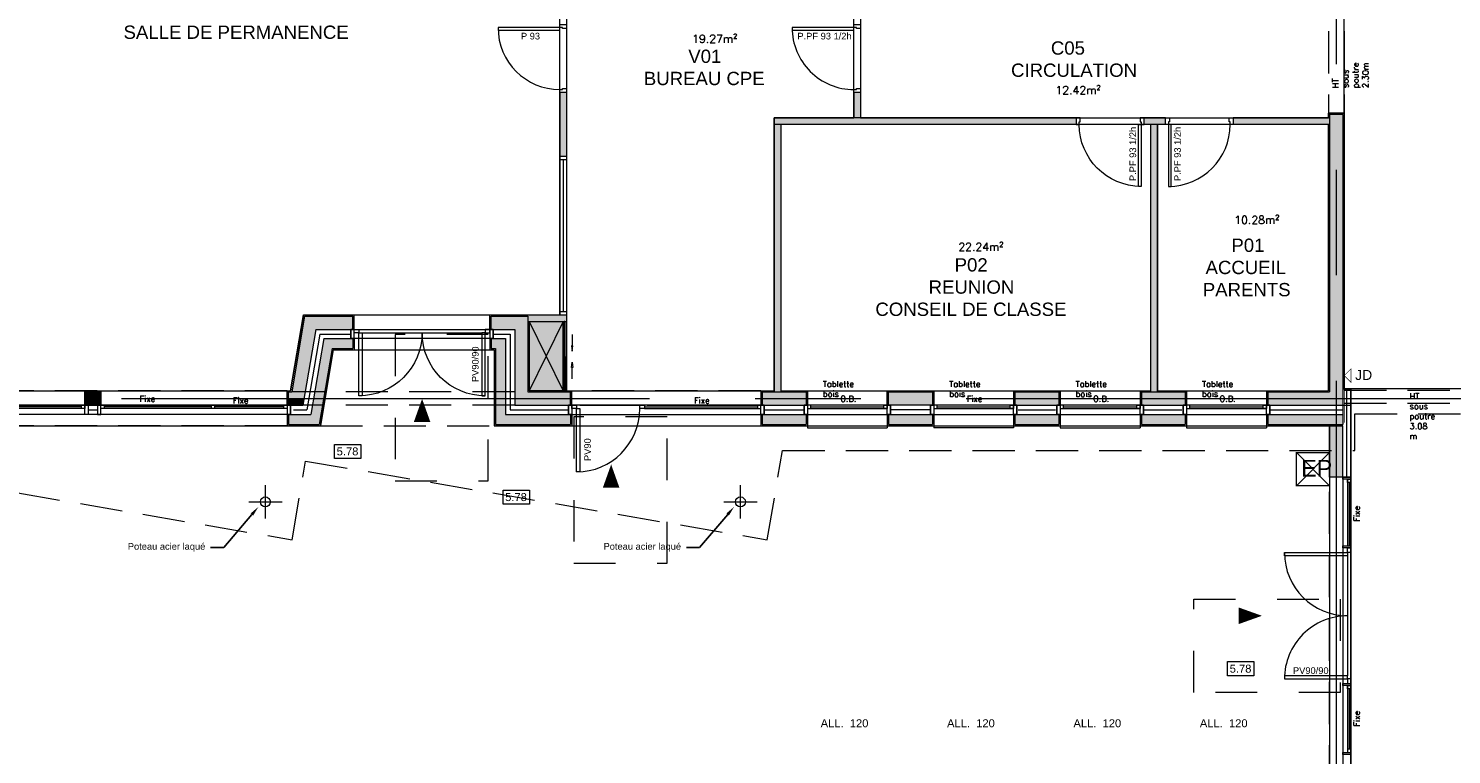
# Model space of a CAD drawing. Header units: metres. Extents: x 7788 to 81588, y -12566 to 39820.
# Tile 6 of 16: x 31059 to 52451, y 13279 to 24190. Entities that reach past the tile are written whole.
import ezdxf
from ezdxf import colors
from ezdxf.entities.mleader import LeaderData, LeaderLine
from ezdxf.math import Vec2, Vec3

# ---------------------------------------------------------------- set-up
doc = ezdxf.new("R2010")
doc.units = ezdxf.units.M
doc.header["$LTSCALE"] = 50
for name, pattern in [('AXES', [50.8, 31.75, -6.35, 6.35, -6.35]), ('CONTINU', [0]), ('DIVISE', [31.75, 12.7, -6.35, 0, -6.35, 0, -6.35]), ('INTERROMPU', [19.05, 12.7, -6.35]), ('PLURIELLE', [0.5, 0.25, -0.25])]:
    doc.linetypes.add(name, pattern=pattern)
doc.layers.get('0').update_dxf_attribs({"lineweight": 0})
doc.layers.get('DefPoints').update_dxf_attribs({"lineweight": 0})
for name, color, linetype, lineweight in [('D-CLDIST', 3, 'Continuous', 0), ('D-CLDOUB', 2, 'Continuous', 0), ('D-ISOLAT', 104, 'Continuous', 0), ('H-CLOISON', 20, 'Continuous', 0), ('H-PAROIS', 9, 'Continuous', 0), ('O-MENUISEXT', 1, 'Continuous', 0), ('O-MENUISINT', 6, 'Continuous', 0), ('P-PLAF. PLACO', 60, 'Continuous', 0), ('R-ACCESSIBILITE PMR', 202, 'Continuous', 0), ('R-COT50', 7, 'Continuous', 0), ('R-RESEAU E.P', 152, 'AXES', 0), ('R-TEXTE1', 7, 'Continuous', 0), ('R-TEXTE2', 1, 'Continuous', 0), ('S-AXESTR', 1, 'AXES', 0), ('S-CHARPENTE', 8, 'Continuous', 0), ('S-ELTVUS', 195, 'Continuous', 0), ('S-MACON', 4, 'Continuous', 0), ('S-POUTRE', 8, 'INTERROMPU', 0), ('T-TEXTE SURFACE', 31, 'Continuous', 0), ('V-ENDUIT', 3, 'Continuous', 0)]:
    doc.layers.add(name, color=color, linetype=linetype, lineweight=lineweight)
doc.layers.add('SU-SURHAB', color=21, linetype='Continuous', lineweight=0, plot=False)
doc.layers.add('SU-SURHOB', color=225, linetype='Continuous', lineweight=0, plot=False)
doc.styles.add('AAP Fort', font='swiss.ttf')
doc.styles.add('Cotation', font='Romans.shx')
doc.linetypes.add('ISOLATION', pattern='A,0.00254,-2.54,[134,ltypeshp.shx,S=2.54,R=0,X=-2.54,Y=0],-5.08,[134,ltypeshp.shx,S=2.54,R=180,X=2.54,Y=0],-2.54', length=10.16254)

# ---------------------------------------------------------------- blocks, each defined once
blk = doc.blocks.new('Pext_90')
for points in [[(-7, 0), (-12, 0), (-12, 95), (-7, 95)], [(-102, -5), (-109, -5), (-109, 0), (-102, 0)], [(0, -5), (-7, -5), (-7, 0), (0, 0)]]:
    blk.add_lwpolyline(points, close=True)
blk.add_arc((-7, 0), 95, 90, 180)
blk = doc.blocks.new('Pext_140')
for points in [[(-197, 0), (-192, 0), (-192, 95), (-197, 95)], [(-7, 0), (-12, 0), (-12, 95), (-7, 95)], [(-204, -5), (-197, -5), (-197, 0), (-204, 0)], [(0, -5), (-7, -5), (-7, 0), (0, 0)]]:
    blk.add_lwpolyline(points, close=True)
for centre, start, end in [((-197, 0), 0, 90), ((-7, 0), 90, 180)]:
    blk.add_arc(centre, 95, start, end)
blk = doc.blocks.new('Pint_Cloison10_93')
for points in [[(-8.5, 0), (-4.5, 0), (-4.5, 93), (-8.5, 93)], [(-96, -10), (-102, -10), (-102, 0), (-97.5, 0), (-97.5, -4), (-96, -4)]]:
    blk.add_lwpolyline(points, close=True)
blk.add_lwpolyline([(0, -10), (-6, -10), (-6, -4), (-4.5, -4), (-4.5, 0), (0, 0), (0, -10)])
at = {"ltscale": 25}
blk.add_arc((-4.5, 0), 93, 90, 180, dxfattribs=at)
blk = doc.blocks.new('REGARD EP')
at = {"linetype": 'CONTINU', "const_width": 2}
blk.add_lwpolyline([(0, 50), (50, 50), (50, 0), (0, 0), (0, 50)], dxfattribs=at)
at = {"layer": 'DefPoints'}
for p, q in [((0, 50), (50, 0)), ((0, 0), (50, 50))]:
    blk.add_line(p, q, dxfattribs=at)
at = {"insert": (-1.4, 26.5), "char_height": 25, "width": 57.03, "attachment_point": 4, "style": 'AAP Fort'}
blk.add_mtext('{\\W0.890534; }EP', dxfattribs=at)
blk = doc.blocks.new('D-FLECH3')
for p, q in [((-50.1, 0), (-33.6, 2.1)), ((-33.6, -2.1), (-50.1, 0)), ((-33.6, 2.1), (-33.6, -2.1)), ((0, 0), (-33.6, 0))]:
    blk.add_line(p, q)

msp = doc.modelspace()

# ---------------------------------------------------------------- hatches: boundary and pattern name
at = {"layer": 'H-CLOISON'}
for points in [[(39148.21, 23227.1), (39048.21, 23227.1), (39048.21, 22268.57), (39148.21, 22268.57)], [(39148.21, 19788.57), (39148.21, 19888.57), (38568.21, 19888.57), (38568.21, 19788.57)]]:
    msp.add_hatch(color=256, dxfattribs=at).paths.add_polyline_path(points)
h = msp.add_hatch(color=256, dxfattribs=at)
h.paths.add_polyline_path([(46809.13, 22747.1), (46809.13, 22847.1), (42268.21, 22847.1), (42268.21, 22747.1)])
h.paths.add_polyline_path([(42268.21, 18727.1), (42368.21, 18727.1), (42368.21, 22747.1), (42268.21, 22747.1)])
h.paths.add_polyline_path([(43468.21, 22847.1), (43568.21, 22847.1), (43568.21, 23227.1), (43468.21, 23227.1)])
h = msp.add_hatch(color=256, dxfattribs=at)
h.paths.add_polyline_path([(50619.13, 22747.1), (50619.13, 22847.1), (49169.13, 22847.1), (49169.13, 22747.1)])
h.paths.add_polyline_path([(48149.13, 22847.1), (47829.13, 22847.1), (47829.13, 22747.1), (48149.13, 22747.1)])
h.paths.add_polyline_path([(48029.13, 22747.1), (47929.13, 22747.1), (47929.13, 18727.1), (48029.13, 18727.1)])
at = {"layer": 'H-PAROIS'}
h = msp.add_hatch(color=158, dxfattribs=at)
h.dxf.hatch_style = 1
h.paths.add_polyline_path([(50819.13, 18527.1), (50819.13, 22897.1), (50619.13, 22897.1), (50619.13, 18727.1), (49688.21, 18727.1), (49688.21, 18527.1)])
h = msp.add_hatch(color=158, dxfattribs=at)
h.dxf.hatch_style = 1
h.paths.add_polyline_path([(35936.29, 19868.57), (35210.89, 19868.57), (35016.32, 18727.1), (34968.21, 18727.1), (34968.21, 18627.1), (35202.16, 18627.1), (35379.68, 19668.57), (35936.29, 19668.57)])
h.paths.add_polyline_path([(35936.29, 19528.57), (35906.29, 19528.57), (35497.83, 19528.57), (35344.18, 18627.1), (35496.34, 18627.1), (35624.43, 19378.57), (35936.29, 19378.57)])
h.paths.add_polyline_path([(35496.34, 18627.1), (35344.18, 18627.1), (35303.27, 18387.1), (34968.21, 18387.1), (34968.21, 18237.1), (35429.86, 18237.1)])
h = msp.add_hatch(color=158, dxfattribs=at)
h.dxf.hatch_style = 1
h.paths.add_polyline_path([(38568.21, 19868.57), (38016.29, 19868.57), (38016.29, 19668.57), (38368.21, 19668.57), (38368.21, 18527.1), (39208.21, 18527.1), (39208.21, 18727.1), (38568.21, 18727.1)])
h = msp.add_hatch(color=158, dxfattribs=at)
h.dxf.hatch_style = 1
h.paths.add_polyline_path([(39208.21, 18387.1), (38228.21, 18387.1), (38228.21, 19528.57), (38016.29, 19528.57), (38016.29, 19378.57), (38078.21, 19378.57), (38078.21, 18237.1), (39208.21, 18237.1)])
h = msp.add_hatch(color=158, dxfattribs=at)
h.dxf.hatch_style = 1
h.paths.add_polyline_path([(32128.21, 18727.1), (31928.21, 18727.1), (31928.21, 18527.1), (32128.21, 18527.1)])
h = msp.add_hatch(color=158, dxfattribs=at)
h.dxf.hatch_style = 1
h.paths.add_polyline_path([(35202.16, 18627.1), (34968.21, 18627.1), (34968.21, 18527.1), (34998.21, 18527.1), (35185.11, 18527.1)])
h = msp.add_hatch(color=158, dxfattribs=at)
h.dxf.hatch_style = 1
h.paths.add_polyline_path([(42748.21, 18527.1), (42748.21, 18727.1), (42088.21, 18727.1), (42088.21, 18527.1)])
h = msp.add_hatch(color=158, dxfattribs=at)
h.dxf.hatch_style = 1
h.paths.add_polyline_path([(44648.21, 18727.1), (43988.21, 18727.1), (43988.21, 18527.1), (44648.21, 18527.1)])
h = msp.add_hatch(color=158, dxfattribs=at)
h.dxf.hatch_style = 1
h.paths.add_polyline_path([(45888.21, 18727.1), (45888.21, 18527.1), (46548.21, 18527.1), (46548.21, 18727.1)])
h = msp.add_hatch(color=158, dxfattribs=at)
h.dxf.hatch_style = 1
h.paths.add_polyline_path([(47788.21, 18727.1), (47788.21, 18527.1), (48448.21, 18527.1), (48448.21, 18727.1)])
h = msp.add_hatch(color=158, dxfattribs=at)
h.dxf.hatch_style = 1
h.paths.add_polyline_path([(42748.21, 18387.1), (42088.21, 18387.1), (42088.21, 18237.1), (42748.21, 18237.1)])
h = msp.add_hatch(color=158, dxfattribs=at)
h.dxf.hatch_style = 1
h.paths.add_polyline_path([(44648.21, 18387.1), (43988.21, 18387.1), (43988.21, 18237.1), (44648.21, 18237.1)])
h = msp.add_hatch(color=158, dxfattribs=at)
h.dxf.hatch_style = 1
h.paths.add_polyline_path([(46548.21, 18237.1), (46548.21, 18387.1), (45888.21, 18387.1), (45888.21, 18237.1)])
h = msp.add_hatch(color=158, dxfattribs=at)
h.dxf.hatch_style = 1
h.paths.add_polyline_path([(47788.21, 18387.1), (47788.21, 18237.1), (48448.21, 18237.1), (48448.21, 18387.1)])
h = msp.add_hatch(color=158, dxfattribs=at)
h.dxf.hatch_style = 1
h.paths.add_polyline_path([(50819.13, 18237.1), (50819.13, 18387.1), (49688.21, 18387.1), (49688.21, 18237.1)])
h = msp.add_hatch(color=158, dxfattribs=at)
h.dxf.hatch_style = 1
h.paths.add_polyline_path([(50819.13, 18217.1), (50619.13, 18217.1), (50619.13, 17449.27), (50819.13, 17449.27)])
at = {"layer": 'P-PLAF. PLACO'}
h = msp.add_hatch(color=253, dxfattribs=at)
h.dxf.hatch_style = 1
h.paths.add_polyline_path([(39098.21, 19788.57), (38588.21, 19788.57), (38588.21, 18747.1), (39098.21, 18747.1)])

# ---------------------------------------------------------------- linework, layer by layer
at = {"layer": 'D-CLDIST'}
for p, q in [((39048.21, 23227.1), (39048.21, 22268.57)), ((39148.21, 23227.1), (39148.21, 22268.57)), ((43468.21, 23227.1), (43468.21, 22847.1)), ((43568.21, 23227.1), (43568.21, 22847.1)), ((46809.13, 22847.1), (42268.21, 22847.1)), ((42268.21, 22847.1), (42268.21, 18727.1)), ((46809.13, 22747.1), (42268.21, 22747.1)), ((42368.21, 22747.1), (42368.21, 18727.1)), ((48149.13, 22847.1), (47829.13, 22847.1)), ((48149.13, 22747.1), (47829.13, 22747.1)), ((47929.13, 18727.1), (47929.13, 22747.1)), ((48029.13, 18727.1), (48029.13, 22747.1)), ((50619.13, 22847.1), (49169.13, 22847.1)), ((50619.13, 22747.1), (49169.13, 22747.1)), ((39048.21, 22268.57), (39148.21, 22268.57)), ((38568.21, 19888.57), (39148.21, 19888.57)), ((38568.21, 19788.57), (39148.21, 19788.57)), ((39148.21, 19888.57), (39148.21, 19788.57))]:
    msp.add_line(p, q, dxfattribs=at)
at = {"layer": 'D-CLDOUB'}
for p, q in [((50599.13, 22917.1), (50599.13, 22847.1)), ((50839.13, 22917.1), (50599.13, 22917.1)), ((50839.13, 22917.1), (50839.13, 18777.1)), ((50599.13, 22747.1), (50599.13, 18747.1)), ((35194.01, 19888.57), (34999.44, 18747.1)), ((35194.01, 19888.57), (35956.29, 19888.57)), ((35956.29, 19668.57), (35956.29, 19888.57)), ((37996.29, 19888.57), (38568.21, 19888.57)), ((37996.29, 19668.57), (37996.29, 19888.57)), ((38588.21, 19788.57), (38588.21, 18747.1)), ((34948.21, 18747.1), (34999.44, 18747.1)), ((34948.21, 18527.1), (34948.21, 18747.1)), ((38588.21, 18747.1), (39228.21, 18747.1)), ((39228.21, 18527.1), (39228.21, 18747.1)), ((42068.21, 18747.1), (42268.21, 18747.1)), ((42068.21, 18747.1), (42068.21, 18527.1)), ((42368.21, 18747.1), (42768.21, 18747.1)), ((42768.21, 18747.1), (42768.21, 18527.1)), ((43968.21, 18747.1), (44668.21, 18747.1)), ((43968.21, 18527.1), (43968.21, 18747.1)), ((44668.21, 18747.1), (44668.21, 18527.1)), ((45868.21, 18747.1), (46568.21, 18747.1)), ((45868.21, 18747.1), (45868.21, 18527.1)), ((46568.21, 18747.1), (46568.21, 18527.1)), ((47768.21, 18747.1), (47929.13, 18747.1)), ((47768.21, 18747.1), (47768.21, 18527.1)), ((48029.13, 18747.1), (48468.21, 18747.1)), ((48468.21, 18747.1), (48468.21, 18527.1)), ((49668.21, 18747.1), (50599.13, 18747.1)), ((49668.21, 18747.1), (49668.21, 18527.1)), ((50819.13, 18777.1), (50939.13, 18777.1)), ((50939.13, 17449.27), (50939.13, 18777.1)), ((50819.13, 18527.1), (50819.13, 18385.98))]:
    msp.add_line(p, q, dxfattribs=at)
msp.add_lwpolyline([(31908.21, 18527.1), (31908.21, 18747.1), (32148.21, 18747.1), (32148.21, 18527.1)], dxfattribs=at)
at = {"layer": 'D-ISOLAT', "color": 32, "linetype": 'ISOLATION'}
for p, q in [((35438.76, 19598.57), (35244.19, 18457.1)), ((35438.76, 19598.57), (35906.29, 19598.57)), ((38046.29, 19598.57), (38298.21, 19598.57)), ((38298.21, 19598.57), (38298.21, 18457.1)), ((50879.13, 17449.27), (50879.13, 18777.1)), ((31958.21, 18457.1), (32089.34, 18457.1)), ((35042.34, 18457.1), (35244.19, 18457.1)), ((38298.21, 18457.1), (39167.8, 18457.1)), ((42133.39, 18457.1), (42709.43, 18457.1)), ((44602.75, 18457.1), (44032.02, 18457.1)), ((45935.49, 18457.1), (46499.4, 18457.1)), ((47832.98, 18457.1), (48396.87, 18457.1)), ((49733.29, 18457.1), (50819.13, 18457.1))]:
    msp.add_line(p, q, dxfattribs=at)
at = {"layer": 'O-MENUISEXT', "ltscale": 250}
for p, q in [((34992.34, 18527.1), (29838.21, 18527.1)), ((50819.13, 18527.1), (50939.13, 18527.1)), ((50889.13, 17419.27), (50889.13, 16414.27)), ((50914.13, 17369.27), (50914.13, 16414.27)), ((50939.13, 14344.27), (50939.13, 7069.27)), ((50889.13, 14314.27), (50889.13, 13309.27)), ((50914.13, 14264.27), (50914.13, 13359.27))]:
    msp.add_line(p, q, dxfattribs=at)
at = {"layer": 'O-MENUISEXT'}
for p, q in [((31908.21, 18477.1), (29838.21, 18477.1)), ((31858.21, 18502.1), (29888.21, 18502.1)), ((34948.21, 18477.1), (32148.21, 18477.1)), ((33808.21, 18502.1), (32198.21, 18502.1)), ((33808.21, 18477.1), (33808.21, 18527.1)), ((33858.21, 18477.1), (33858.21, 18527.1)), ((34898.21, 18502.1), (33858.21, 18502.1)), ((40318.21, 18502.1), (42018.21, 18502.1)), ((40318.21, 18477.1), (42068.21, 18477.1)), ((40358.21, 18527.1), (42068.21, 18527.1)), ((42768.21, 18477.1), (43968.21, 18477.1)), ((42818.21, 18502.1), (43918.21, 18502.1)), ((44668.21, 18477.1), (45868.21, 18477.1)), ((44718.21, 18502.1), (45818.21, 18502.1)), ((46568.21, 18477.1), (47768.21, 18477.1)), ((46618.21, 18502.1), (47718.21, 18502.1)), ((48468.21, 18477.1), (49668.21, 18477.1)), ((48518.21, 18502.1), (49618.21, 18502.1))]:
    msp.add_line(p, q, dxfattribs=at)
for points in [[(35906.29, 19668.57), (35906.29, 19528.57), (35956.29, 19528.57), (35956.29, 19668.57)], [(35906.29, 19668.57), (38046.29, 19668.57), (38046.29, 19528.57), (35906.29, 19528.57)], [(37996.29, 19668.57), (37996.29, 19528.57), (38046.29, 19528.57), (38046.29, 19668.57)], [(31908.21, 18477.1), (31858.21, 18477.1), (31858.21, 18527.1), (31908.21, 18527.1)], [(31958.21, 18387.1), (31908.21, 18387.1), (31908.21, 18527.1), (31958.21, 18527.1)], [(32098.21, 18387.1), (32148.21, 18387.1), (32148.21, 18527.1), (32098.21, 18527.1)], [(32198.21, 18477.1), (32148.21, 18477.1), (32148.21, 18527.1), (32198.21, 18527.1)], [(34948.21, 18477.1), (34898.21, 18477.1), (34898.21, 18527.1), (34948.21, 18527.1)], [(34998.21, 18387.1), (34998.21, 18527.1), (34948.21, 18527.1), (34948.21, 18387.1)], [(39178.21, 18387.1), (39178.21, 18527.1), (39228.21, 18527.1), (39228.21, 18387.1)], [(39178.21, 18387.1), (42118.21, 18387.1), (42118.21, 18527.1), (39178.21, 18527.1)], [(42018.21, 18477.1), (42068.21, 18477.1), (42068.21, 18527.1), (42018.21, 18527.1)], [(42068.21, 18387.1), (42068.21, 18527.1), (42118.21, 18527.1), (42118.21, 18387.1)], [(42718.21, 18387.1), (42718.21, 18527.1), (42768.21, 18527.1), (42768.21, 18387.1)], [(42718.21, 18387.1), (44018.21, 18387.1), (44018.21, 18527.1), (42718.21, 18527.1)], [(42768.21, 18477.1), (42818.21, 18477.1), (42818.21, 18527.1), (42768.21, 18527.1)], [(43968.21, 18477.1), (43918.21, 18477.1), (43918.21, 18527.1), (43968.21, 18527.1)], [(43968.21, 18387.1), (43968.21, 18527.1), (44018.21, 18527.1), (44018.21, 18387.1)], [(44618.21, 18387.1), (44618.21, 18527.1), (44668.21, 18527.1), (44668.21, 18387.1)], [(44618.21, 18387.1), (45918.21, 18387.1), (45918.21, 18527.1), (44618.21, 18527.1)], [(44668.21, 18477.1), (44718.21, 18477.1), (44718.21, 18527.1), (44668.21, 18527.1)], [(45868.21, 18477.1), (45818.21, 18477.1), (45818.21, 18527.1), (45868.21, 18527.1)], [(45868.21, 18387.1), (45868.21, 18527.1), (45918.21, 18527.1), (45918.21, 18387.1)], [(46518.21, 18387.1), (46518.21, 18527.1), (46568.21, 18527.1), (46568.21, 18387.1)], [(46518.21, 18387.1), (47818.21, 18387.1), (47818.21, 18527.1), (46518.21, 18527.1)], [(46568.21, 18477.1), (46618.21, 18477.1), (46618.21, 18527.1), (46568.21, 18527.1)], [(47768.21, 18477.1), (47718.21, 18477.1), (47718.21, 18527.1), (47768.21, 18527.1)], [(47768.21, 18387.1), (47768.21, 18527.1), (47818.21, 18527.1), (47818.21, 18387.1)], [(48418.21, 18387.1), (48418.21, 18527.1), (48468.21, 18527.1), (48468.21, 18387.1)], [(48418.21, 18387.1), (49718.21, 18387.1), (49718.21, 18527.1), (48418.21, 18527.1)], [(48468.21, 18477.1), (48518.21, 18477.1), (48518.21, 18527.1), (48468.21, 18527.1)], [(49668.21, 18477.1), (49618.21, 18477.1), (49618.21, 18527.1), (49668.21, 18527.1)], [(49668.21, 18387.1), (49668.21, 18527.1), (49718.21, 18527.1), (49718.21, 18387.1)]]:
    msp.add_lwpolyline(points, close=True, dxfattribs=at)
for points in [[(31958.21, 18387.1), (28698.21, 18387.1), (28698.21, 18527.1), (34998.21, 18527.1), (34998.21, 18387.1)], [(32098.21, 18387.1), (31958.21, 18387.1)], [(34998.21, 18387.1), (32098.21, 18387.1)]]:
    msp.add_lwpolyline(points, dxfattribs=at)
at = {"layer": 'O-MENUISEXT', "ltscale": 250}
msp.add_lwpolyline([(50939.13, 7069.27), (50939.13, 17449.27), (50819.13, 17449.27), (50819.13, 7069.27)], dxfattribs=at)
for points in [[(50819.13, 17449.27), (50939.13, 17449.27), (50939.13, 17419.27), (50819.13, 17419.27)], [(50889.13, 17419.27), (50939.13, 17419.27), (50939.13, 17369.27), (50889.13, 17369.27)], [(50819.13, 16414.27), (50939.13, 16414.27), (50939.13, 16384.27), (50819.13, 16384.27)], [(50819.13, 14344.27), (50939.13, 14344.27), (50939.13, 14314.27), (50819.13, 14314.27)], [(50889.13, 14314.27), (50939.13, 14314.27), (50939.13, 14264.27), (50889.13, 14264.27)], [(50819.13, 13309.27), (50939.13, 13309.27), (50939.13, 13279.27), (50819.13, 13279.27)], [(50889.13, 13309.27), (50939.13, 13309.27), (50939.13, 13359.27), (50889.13, 13359.27)]]:
    msp.add_lwpolyline(points, close=True, dxfattribs=at)
at = {"layer": 'O-MENUISINT'}
for p, q in [((39048.21, 22268.57), (39048.21, 19888.57)), ((39148.21, 22268.57), (39148.21, 19888.57)), ((39048.21, 22218.57), (39148.21, 22218.57)), ((39098.21, 22218.57), (39098.21, 19938.57)), ((39048.21, 19938.57), (39148.21, 19938.57)), ((38588.21, 19788.57), (39098.21, 18747.1)), ((39098.21, 19788.57), (38588.21, 18747.1)), ((39098.21, 18747.1), (39098.21, 19788.57)), ((39123.21, 18747.1), (39123.21, 19788.57)), ((39148.21, 18747.1), (39148.21, 19788.57))]:
    msp.add_line(p, q, dxfattribs=at)
for points in [[(39113.21, 19257.84), (39123.21, 19257.84), (39123.21, 19788.57), (39113.21, 19788.57)], [(39123.21, 19257.84), (39133.21, 19257.84), (39133.21, 18747.1), (39123.21, 18747.1)]]:
    msp.add_lwpolyline(points, close=True, dxfattribs=at)
at = {"layer": 'P-PLAF. PLACO', "color": 253}
msp.add_lwpolyline([(38588.21, 19788.57), (39098.21, 19788.57), (39098.21, 18747.1), (38588.21, 18747.1)], close=True, dxfattribs=at)
at = {"layer": 'R-ACCESSIBILITE PMR', "linetype": 'PLURIELLE', "ltscale": 50}
for points in [[(37971.94, 19590.75), (36571.94, 19590.75), (36571.94, 17390.75), (37971.94, 17390.75), (37971.94, 19590.75)], [(40659.71, 18353.51), (39259.71, 18353.51), (39259.71, 16153.51), (40659.71, 16153.51), (40659.71, 18353.51)], [(50778.97, 15612.62), (50778.97, 14212.62), (48578.97, 14212.62), (48578.97, 15612.62), (50778.97, 15612.62)]]:
    msp.add_lwpolyline(points, dxfattribs=at)
at = {"layer": 'R-TEXTE1'}
for points in [[(36056.68, 17727.67), (35659.8, 17727.67), (35659.8, 17939.76), (36056.68, 17939.76)], [(38589.69, 17041.02), (38192.81, 17041.02), (38192.81, 17253.11), (38589.69, 17253.11)], [(49480.81, 14462.99), (49083.93, 14462.99), (49083.93, 14675.08), (49480.81, 14675.08)]]:
    msp.add_lwpolyline(points, close=True, dxfattribs=at)
at = {"layer": 'R-TEXTE2'}
for points in [[(36976.29, 18623.91, 0, 250, 0), (36976.29, 18273.91, 0, 0, 0)], [(39818.21, 17638.38, 0, 250, 0), (39818.21, 17288.38, 0, 0, 0)], [(49600.72, 15364.27, 0, 250, 0), (49250.72, 15364.27, 0, 0, 0)]]:
    msp.add_lwpolyline(points, format="xyseb", dxfattribs=at)
at = {"layer": 'S-AXESTR', "ltscale": 5}
for p, q in [((50719.13, 31592.84), (50719.13, -7805.73)), ((19756.77, 18627.1), (57319.13, 18627.1))]:
    msp.add_line(p, q, dxfattribs=at)
at = {"layer": 'S-CHARPENTE', "linetype": 'AXES', "ltscale": 0.5}
for p, q in [((34620.65, 16825.39), (34620.65, 17325.39)), ((41762.19, 16825.39), (41762.19, 17325.39)), ((34370.65, 17075.39), (34870.65, 17075.39)), ((41512.19, 17075.39), (42012.19, 17075.39))]:
    msp.add_line(p, q, dxfattribs=at)
at = {"layer": 'S-CHARPENTE'}
for centre in [(34620.65, 17075.39), (41762.19, 17075.39)]:
    msp.add_circle(centre, 75, dxfattribs=at)
at = {"layer": 'S-ELTVUS'}
for p, q in [((36076.29, 19618.57), (37876.29, 19618.57)), ((42768.21, 18747.1), (43968.21, 18747.1)), ((44668.21, 18747.1), (45868.21, 18747.1)), ((46568.21, 18747.1), (47768.21, 18747.1)), ((48468.21, 18747.1), (49668.21, 18747.1)), ((39348.21, 18527.1), (40288.21, 18527.1)), ((42768.21, 18217.1), (42768.21, 18187.1)), ((42768.21, 18187.1), (43968.21, 18187.1)), ((43968.21, 18217.1), (43968.21, 18187.1)), ((44668.21, 18217.1), (44668.21, 18187.1)), ((45868.21, 18187.1), (44668.21, 18187.1)), ((45868.21, 18217.1), (45868.21, 18187.1)), ((46568.21, 18217.1), (46568.21, 18187.1)), ((46568.21, 18187.1), (47768.21, 18187.1)), ((47768.21, 18217.1), (47768.21, 18187.1)), ((48468.21, 18217.1), (48468.21, 18187.1)), ((48468.21, 18187.1), (49668.21, 18187.1)), ((49668.21, 18217.1), (49668.21, 18187.1)), ((50889.13, 16264.27), (50889.13, 14464.27))]:
    msp.add_line(p, q, dxfattribs=at)
at = {"layer": 'S-MACON'}
for p, q in [((50619.13, 22897.1), (50619.13, 18727.1)), ((50819.13, 22897.1), (50619.13, 22897.1)), ((50819.13, 22897.1), (50819.13, 18527.1)), ((35210.89, 19868.57), (35016.32, 18727.1)), ((35210.89, 19868.57), (35936.29, 19868.57)), ((35936.29, 19668.57), (35936.29, 19868.57)), ((38016.29, 19868.57), (38568.21, 19868.57)), ((38016.29, 19668.57), (38016.29, 19868.57)), ((38568.21, 19868.57), (38568.21, 18727.1)), ((35379.68, 19668.57), (35185.11, 18527.1)), ((35497.83, 19528.57), (35303.27, 18387.1)), ((35379.68, 19668.57), (35956.29, 19668.57)), ((35497.83, 19528.57), (35936.29, 19528.57)), ((35936.29, 19528.57), (35936.29, 19378.57)), ((37996.29, 19668.57), (38368.21, 19668.57)), ((38016.29, 19528.57), (38228.21, 19528.57)), ((38016.29, 19528.57), (38016.29, 19378.57)), ((38228.21, 19528.57), (38228.21, 18387.1)), ((38368.21, 19668.57), (38368.21, 18527.1)), ((35624.43, 19378.57), (35429.86, 18237.1)), ((35624.43, 19378.57), (35936.29, 19378.57)), ((38016.29, 19378.57), (38078.21, 19378.57)), ((38078.21, 19378.57), (38078.21, 18237.1)), ((34968.21, 18727.1), (35016.32, 18727.1)), ((34968.21, 18527.1), (34968.21, 18727.1)), ((38568.21, 18727.1), (39208.21, 18727.1)), ((39208.21, 18527.1), (39208.21, 18727.1)), ((42088.21, 18727.1), (42748.21, 18727.1)), ((42088.21, 18727.1), (42088.21, 18527.1)), ((42748.21, 18727.1), (42748.21, 18527.1)), ((43988.21, 18727.1), (44648.21, 18727.1)), ((43988.21, 18527.1), (43988.21, 18727.1)), ((44648.21, 18727.1), (44648.21, 18527.1)), ((45888.21, 18727.1), (45888.21, 18527.1)), ((45888.21, 18727.1), (46548.21, 18727.1)), ((46548.21, 18727.1), (46548.21, 18527.1)), ((47788.21, 18727.1), (48448.21, 18727.1)), ((47788.21, 18727.1), (47788.21, 18527.1)), ((48448.21, 18727.1), (48448.21, 18527.1)), ((49688.21, 18727.1), (50619.13, 18727.1)), ((49688.21, 18727.1), (49688.21, 18527.1)), ((34968.21, 18527.1), (35185.11, 18527.1)), ((38368.21, 18527.1), (39208.21, 18527.1)), ((42088.21, 18527.1), (42748.21, 18527.1)), ((44648.21, 18527.1), (43988.21, 18527.1)), ((45888.21, 18527.1), (46548.21, 18527.1)), ((47788.21, 18527.1), (48448.21, 18527.1)), ((49688.21, 18527.1), (50819.13, 18527.1)), ((34968.21, 18387.1), (35303.27, 18387.1)), ((34968.21, 18387.1), (34968.21, 18237.1)), ((34968.21, 18237.1), (35429.86, 18237.1)), ((38078.21, 18237.1), (39208.21, 18237.1)), ((38228.21, 18387.1), (39208.21, 18387.1)), ((39208.21, 18387.1), (39208.21, 18237.1)), ((42088.21, 18387.1), (42748.21, 18387.1)), ((42088.21, 18387.1), (42088.21, 18237.1)), ((42088.21, 18237.1), (42748.21, 18237.1)), ((42748.21, 18387.1), (42748.21, 18237.1)), ((43988.21, 18387.1), (44648.21, 18387.1)), ((43988.21, 18387.1), (43988.21, 18237.1)), ((43988.21, 18237.1), (44648.21, 18237.1)), ((44648.21, 18387.1), (44648.21, 18237.1)), ((45888.21, 18387.1), (46548.21, 18387.1)), ((45888.21, 18387.1), (45888.21, 18237.1)), ((45888.21, 18237.1), (46548.21, 18237.1)), ((46548.21, 18387.1), (46548.21, 18237.1)), ((47788.21, 18387.1), (48448.21, 18387.1)), ((47788.21, 18387.1), (47788.21, 18237.1)), ((47788.21, 18237.1), (48448.21, 18237.1)), ((48448.21, 18387.1), (48448.21, 18237.1)), ((49688.21, 18387.1), (50819.13, 18387.1)), ((49688.21, 18387.1), (49688.21, 18237.1)), ((49688.21, 18237.1), (50819.13, 18237.1)), ((50619.13, 18217.1), (50819.13, 18217.1)), ((50619.13, 17449.27), (50619.13, 18217.1)), ((50819.13, 18385.98), (50819.13, 18237.1)), ((50819.13, 17449.27), (50819.13, 18217.1)), ((50819.13, 17449.27), (50619.13, 17449.27))]:
    msp.add_line(p, q, dxfattribs=at)
msp.add_lwpolyline([(31928.21, 18727.1), (32128.21, 18727.1), (32128.21, 18527.1), (31928.21, 18527.1)], close=True, dxfattribs=at)
at = {"layer": 'S-POUTRE'}
for p, q in [((50599.13, 25102.1), (50599.13, 22917.1)), ((50839.13, 25102.1), (50839.13, 22917.1)), ((35956.29, 19888.57), (37996.29, 19888.57)), ((36026.29, 19668.57), (37926.29, 19668.57)), ((35956.29, 19358.57), (37996.29, 19358.57)), ((34948.21, 18747.1), (28748.21, 18747.1)), ((38368.21, 18727.1), (35016.32, 18727.1)), ((42068.21, 18747.1), (39228.21, 18747.1)), ((50839.13, 18757.1), (56119.13, 18757.1)), ((38368.21, 18527.1), (35185.11, 18527.1)), ((50839.13, 18557.1), (56119.13, 18557.1)), ((34948.21, 18217.1), (28748.21, 18217.1)), ((35446.74, 18217.1), (38058.21, 18217.1)), ((39228.21, 18217.1), (42068.21, 18217.1)), ((50999.13, 17847.1), (50999.13, 18397.1)), ((50999.13, 18397.1), (55939.13, 18397.1)), ((42164.94, 16507.14), (42393.34, 17847.1)), ((42393.34, 17847.1), (50999.13, 17847.1)), ((28083.49, 17690.08), (35023.39, 16507.14)), ((35023.39, 16507.14), (35225.03, 17690.08)), ((35225.03, 17690.08), (42164.94, 16507.14)), ((50619.13, 7069.27), (50619.13, 17449.27))]:
    msp.add_line(p, q, dxfattribs=at)
at = {"layer": 'S-POUTRE', "color": 10, "linetype": 'DIVISE', "const_width": 10}
msp.add_lwpolyline([(50839.13, 31999), (50839.13, 18268.2)], dxfattribs=at)
at = {"layer": 'S-POUTRE', "color": 10, "linetype": 'Continuous', "const_width": 10}
msp.add_lwpolyline([(50939.13, 19074.95), (50839.13, 18974.95), (50939.13, 18874.95)], close=True, dxfattribs=at)
at = {"layer": 'SU-SURHAB'}
for points in [[(50839.13, 30472.84), (51499.13, 30472.84), (51499.13, 30692.84), (52619.13, 30692.84), (52619.13, 28455.74), (56099.13, 27401.2), (56099.13, 24322.84), (54109.13, 24322.84), (54109.13, 18777.1), (50839.13, 18777.1)], [(28648.21, 18747.1), (34948.21, 18747.1), (34999.44, 18747.1), (35194.01, 19888.57), (39048.21, 19888.57), (39048.21, 30472.84), (29049.29, 30472.84), (28850.36, 30472.84), (28850.36, 30292.84), (28648.21, 30292.84)], [(43568.21, 22847.1), (46809.13, 22847.1), (50599.13, 22847.1), (50599.13, 22917.1), (50839.13, 22917.1), (50839.13, 25102.1), (50599.13, 25102.1), (50599.13, 25167.12), (47310.25, 24347.1), (43568.21, 24347.1)], [(39148.21, 18747.1), (42268.21, 18747.1), (42268.21, 22847.1), (43468.21, 22847.1), (43468.21, 24347.1), (39148.21, 24347.1)], [(42368.21, 18747.1), (47929.13, 18747.1), (47929.13, 22747.1), (42368.21, 22747.1)], [(48029.13, 18747.1), (50599.13, 18747.1), (50599.13, 22747.1), (48029.13, 22747.1)], [(50819.13, -3665.73), (56099.13, -3665.73), (56099.13, -150.27), (57051.28, -357.76), (57428.71, 1374.27), (56099.13, 1374.27), (56099.13, 6024.27), (55999.13, 6024.27), (55999.13, 17424.27), (56099.13, 17424.27), (56099.13, 18637.1), (54299.13, 18637.1), (54299.13, 17889.82), (54109.13, 17889.82), (54109.13, 18777.1), (50939.13, 18777.1), (50939.13, 3644.27), (50819.13, 3644.27)]]:
    msp.add_lwpolyline(points, close=True, dxfattribs=at)
at = {"layer": 'SU-SURHOB'}
msp.add_lwpolyline([(15318.96, 31002.84), (13163.44, 18357.1), (18438.44, 18357.1), (18641.32, 18357.1), (18901.4, 19882.91), (20813.82, 19556.93), (20585.44, 18217.1), (35446.74, 18217.1), (35641.31, 19358.57), (38058.21, 19358.57), (38058.21, 18217.1), (50619.13, 18217.1), (50619.13, 3984.27), (45529.13, 3984.27), (45529.13, -6925.73), (50839.13, -6925.73), (50839.13, -3785.73), (56099.13, -3785.73)], dxfattribs=at)
at = {"layer": 'V-ENDUIT'}
for p, q in [((35956.29, 19528.57), (35956.29, 19358.57)), ((37996.29, 19528.57), (37996.29, 19358.57)), ((35641.31, 19358.57), (35446.74, 18217.1)), ((35641.31, 19358.57), (35956.29, 19358.57)), ((37996.29, 19358.57), (38058.21, 19358.57)), ((38058.21, 19358.57), (38058.21, 18217.1)), ((34948.21, 18387.1), (34948.21, 18217.1)), ((34948.21, 18217.1), (35446.74, 18217.1)), ((38058.21, 18217.1), (39228.21, 18217.1)), ((39228.21, 18387.1), (39228.21, 18217.1)), ((42068.21, 18387.1), (42068.21, 18217.1)), ((42068.21, 18217.1), (42768.21, 18217.1)), ((42768.21, 18387.1), (42768.21, 18217.1)), ((43968.21, 18387.1), (43968.21, 18217.1)), ((43968.21, 18217.1), (44668.21, 18217.1)), ((44668.21, 18387.1), (44668.21, 18217.1)), ((45868.21, 18387.1), (45868.21, 18217.1)), ((45868.21, 18217.1), (46568.21, 18217.1)), ((46568.21, 18387.1), (46568.21, 18217.1)), ((47768.21, 18387.1), (47768.21, 18217.1)), ((47768.21, 18217.1), (48468.21, 18217.1)), ((48468.21, 18387.1), (48468.21, 18217.1)), ((49668.21, 18387.1), (49668.21, 18217.1)), ((49668.21, 18217.1), (50619.13, 18217.1))]:
    msp.add_line(p, q, dxfattribs=at)

# ---------------------------------------------------------------- block references
at = {"layer": 'O-MENUISEXT', "yscale": 10, "zscale": 10}
for name, p, xscale, rotation in [('Pext_140', (37996.29, 19618.57), -10, 180), ('Pext_90', (39228.21, 18477.1), 10, 179.9999999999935), ('Pext_140', (50889.13, 16384.27), 10, 89.99999999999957)]:
    msp.add_blockref(name, p, dxfattribs=dict(at, xscale=xscale, rotation=rotation))
at = {"layer": 'O-MENUISINT'}
for name, p, xscale, yscale, zscale, rotation in [('Pint_Cloison10_93', (39048.21, 24247.1), 10, 10, 10, 90.00000000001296), ('Pint_Cloison10_93', (43468.21, 24247.1), 10, 10, 10, 90.00000000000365), ('Pint_Cloison10_93', (47829.13, 22747.1), -10, 10, 10, 180), ('Pint_Cloison10_93', (48149.13, 22747.1), 10, 10, 10, 180.000000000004), ('D-FLECH3', (39231.08, 19589.77), -5, 4.999999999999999, 4.999999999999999, 269.9999999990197), ('D-FLECH3', (39231.08, 18925.91), 4.999999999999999, 4.999999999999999, 4.999999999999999, 270.0000000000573)]:
    msp.add_blockref(name, p, dxfattribs=dict(at, xscale=xscale, yscale=yscale, zscale=zscale, rotation=rotation))
at = {"layer": 'R-RESEAU E.P', "linetype": 'CONTINU', "xscale": 10, "yscale": 10, "zscale": 10}
msp.add_blockref('REGARD EP', (50119.13, 17317.1), dxfattribs=at)

# ---------------------------------------------------------------- texts
at = {"layer": 'O-MENUISEXT', "char_height": 100, "width": 900, "attachment_point": 5, "rotation": 90, "style": 'AAP Fort'}
for s, insert in [('PV90/90', (37776.29, 19143.57)), ('PV90', (39463.89, 17860.64))]:
    msp.add_mtext(s, dxfattribs=dict(at, insert=insert))
at = {"layer": 'O-MENUISEXT', "insert": (50335.38, 14539.76), "char_height": 100, "width": 900, "attachment_point": 5, "style": 'AAP Fort'}
msp.add_mtext('PV90/90', dxfattribs=at)
at = {"layer": 'O-MENUISINT', "char_height": 100, "width": 1609.7149, "attachment_point": 5, "style": 'AAP Fort'}
for s, insert in [('\\A1;P 93 ', (38605.5, 24074.11)), ('\\A1;P.PF 93 1/2h', (43025.5, 24074.11))]:
    msp.add_mtext(s, dxfattribs=dict(at, insert=insert))
at = {"layer": 'O-MENUISINT', "char_height": 100, "width": 1609.7149, "attachment_point": 5, "rotation": 90, "style": 'AAP Fort'}
for insert in [(47660.7, 22304.39), (48332.5, 22304.39)]:
    msp.add_mtext('\\A1;P.PF 93 1/2h', dxfattribs=dict(at, insert=insert))
at = {"layer": 'R-COT50', "char_height": 120, "width": 1968.5722, "attachment_point": 4, "style": 'Cotation'}
for insert in [(42338.39, 13748.15), (44238.39, 13748.15), (46138.39, 13748.15), (48038.39, 13748.15)]:
    msp.add_mtext('{\\fArial|b0|i0|c0|p34;\\W6.7572;  \\W1;ALL.  120}', dxfattribs=dict(at, insert=insert))
at = {"layer": 'R-TEXTE1', "char_height": 90, "attachment_point": 1, "style": 'Cotation'}
for s, width, insert, rotation in [('{\\W1;HT sous poutre 2.30m}', 147.1375, (50662.85, 23294.17), 90.000008), ('{\\W1;HT sous poutre 3.08 m}', 147.1375, (51819.97, 18708.32), 0.000016), ('{\\W1;Fixe}', 79.3871, (50981.63, 16781.85), 90), ('{\\W1;Fixe}', 79.3871, (50981.63, 13701.85), 90)]:
    msp.add_mtext_dynamic_manual_height_columns(s, width=width, gutter_width=12.5, heights=[0], dxfattribs=dict(at, insert=insert, rotation=rotation))
for s, insert in [('{\\W1;Tablette bois}', (42999.34, 18892.28)), ('{\\W1;Tablette bois}', (44899.34, 18892.28)), ('{\\W1;Tablette bois}', (46799.34, 18892.28)), ('{\\W1;Tablette bois}', (48699.34, 18892.28)), ('{\\W1;Fixe}', (32729.68, 18670.87)), ('{\\W1;Fixe}', (34130.79, 18645.87)), ('{\\W1;Fixe}', (41063.29, 18645.87)), ('{\\W1;O.B.}', (43263.29, 18670.87)), ('{\\W1;Fixe}', (45163.29, 18670.87)), ('{\\W1;O.B.}', (47063.29, 18670.87)), ('{\\W1;O.B.}', (48963.29, 18670.87))]:
    msp.add_mtext_dynamic_manual_height_columns(s, width=79.3871, gutter_width=12.5, heights=[0], dxfattribs=dict(at, insert=insert))
at = {"layer": 'R-TEXTE1', "char_height": 120, "width": 512.6868, "attachment_point": 5, "rotation": 0.000003, "style": 'AAP Fort'}
for insert in [(35855.4, 17833.71), (38388.41, 17147.07), (49279.53, 14569.03)]:
    msp.add_mtext('5.78', dxfattribs=dict(at, insert=insert))
at = {"layer": 'R-TEXTE2', "char_height": 200, "attachment_point": 4, "style": 'AAP Fort'}
for s, insert, width in [('{\\W8.2765;    }V02\\P{\\W7.4545;  }SALLE DE PERMANENCE', (31331.09, 24299.15), 5506.8283), ('{\\fArial|b0|i0|c0|p34;\\W7.7081; \\W1;C05\\PCIRCULATION}', (45829.93, 23728.29), 1684.1454), ('{\\fArial|b0|i0|c0|p34;\\W8.1884;   \\W1;V01\\P\\W7.9785;  \\W1;BUREAU CPE}', (39071.15, 23603.81), 4258.3953), ('{\\fArial|b0|i0|c0|p34;\\W8.1149; \\W1;P01\\P{\\W3.11141; }ACCUEIL\\P{\\W2.58065; }PARENTS}', (48511.83, 20597.18), 1684.1454), ('{\\fArial|b0|i0|c0|p34;\\W7.9012;    \\W1;P02\\P\\W8.8545;   \\W1;REUNION\\P\\W8.1284;  \\W1;CONSEIL DE CLASSE}', (42528.51, 20302.64), 5367.5678)]:
    msp.add_mtext(s, dxfattribs=dict(at, insert=insert, width=width))
at = {"layer": 'S-POUTRE', "color": 10, "linetype": 'Continuous', "insert": (51002.7, 18982.08), "char_height": 150, "width": 552.878, "attachment_point": 4, "style": 'AAP Fort'}
msp.add_mtext('{\\fArial|b0|i0|c0|p34;JD}', dxfattribs=at)
at = {"layer": 'T-TEXTE SURFACE', "char_height": 120, "attachment_point": 1, "style": 'Cotation'}
for s, insert in [('19.27m²', (41035.56, 24094.76)), ('12.42m²', (46496.72, 23322.92)), ('10.28m²', (49184.64, 21372.56)), ('22.24m²', (45036.84, 20966.98))]:
    msp.add_mtext(s, dxfattribs=dict(at, insert=insert))

# ---------------------------------------------------------------- leaders
at = {"layer": 'R-TEXTE1'}
ml = msp.add_multileader_mtext('Standard', dxfattribs=at)
ml.set_content('Poteau acier laqué ', color=256, style='AAP Fort')
ml.set_leader_properties()
ml.build(insert=Vec2(0, 0))
ml.multileader.update_dxf_attribs({"text_left_attachment_type": 2, "text_right_attachment_type": 2, "dogleg_length": 10, "arrow_head_size": 150})
ctx = ml.context
ctx.base_point, ctx.char_height, ctx.arrow_head_size, ctx.landing_gap_size, ctx.plane_origin = Vec3(32452.75, 16389.3), 100, 150, 100, Vec3(32619.48, 17349.69)
ctx.left_attachment, ctx.right_attachment = 2, 2
notes = []
notes.append((ctx, [(1, (1, 1, 0), (33997.05, 16389.3), (-1, 0), 199.29, [(0, [(34515.4, 17001.18)], 0, [])])]))
ctx.mtext.insert, ctx.mtext.rotation, ctx.mtext.flow_direction = Vec3(32552.75, 16456.95), 6.28318531, 5
ml = msp.add_multileader_mtext('Standard', dxfattribs=at)
ml.set_content('Poteau acier laqué ', color=256, style='AAP Fort')
ml.set_leader_properties()
ml.build(insert=Vec2(0, 0))
ml.multileader.update_dxf_attribs({"text_left_attachment_type": 2, "text_right_attachment_type": 2, "dogleg_length": 10, "arrow_head_size": 150})
ctx = ml.context
ctx.base_point, ctx.char_height, ctx.arrow_head_size, ctx.landing_gap_size, ctx.plane_origin = Vec3(39604.09, 16389.3), 100, 150, 100, Vec3(39770.81, 17349.69)
ctx.left_attachment, ctx.right_attachment = 2, 2
notes.append((ctx, [(1, (1, 1, 0), (41148.39, 16389.3), (-1, 0), 199.29, [(0, [(41666.73, 17001.18)], 0, [])])]))
ctx.mtext.insert, ctx.mtext.rotation, ctx.mtext.flow_direction = Vec3(39704.09, 16456.95), 6.28318531, 5
for ctx, leaders in notes:
    for number, flags, end, landing, length, lines in leaders:
        leader = LeaderData()
        leader.index, (leader.has_last_leader_line, leader.has_dogleg_vector, leader.attachment_direction) = number, flags
        leader.last_leader_point, leader.dogleg_vector, leader.dogleg_length = Vec3(end), Vec3(landing), length
        for number, points, colour, breaks in lines:
            line = LeaderLine()
            line.index, line.vertices, line.color, line.breaks = number, Vec3.list(points), colors.encode_raw_color(colour), breaks
            leader.lines.append(line)
        ctx.leaders.append(leader)

doc.saveas('drawing.dxf')
